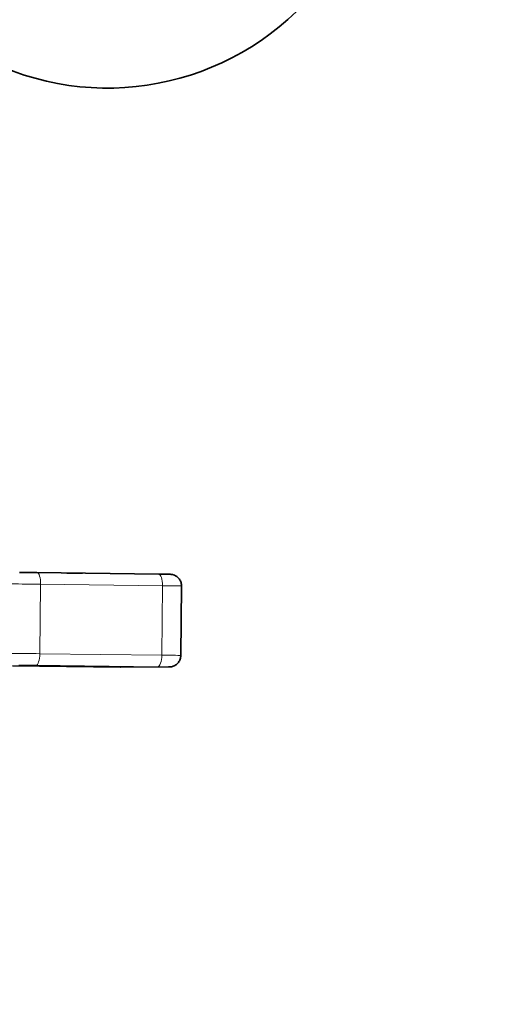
# Model space of a CAD drawing. Extents: x -142693 to 48124, y -57117 to 15617.
# Tile 17 of 24: x 38300 to 38341, y -41818 to -41733. Entities that reach past the tile are written whole.
import ezdxf
from ezdxf import colors
from ezdxf.entities.mleader import LeaderData, LeaderLine
from ezdxf.math import Vec2, Vec3

# ---------------------------------------------------------------- set-up
doc = ezdxf.new("R2010")
doc.units = 0
for name, color, linetype, lineweight in [('IS_opisy', 7, 'Continuous', 30), ('Visible (ISO)', 7, 'Continuous', 35), ('Visible Narrow (ISO)', 7, 'Continuous', 9)]:
    doc.layers.add(name, color=color, linetype=linetype, lineweight=lineweight)
doc.styles.add('Opisowy', font='arial.ttf')

# ---------------------------------------------------------------- blocks, each defined once
blk = doc.blocks.new('_None')

msp = doc.modelspace()

# ---------------------------------------------------------------- linework, layer by layer
at = {"layer": 'Visible (ISO)'}
for p, q in [((38301.406, -41780.436), (38311.93, -41780.563)), ((38304.011, -41780.467), (38305.338, -41780.479)), ((38313.905, -41781.589), (38313.841, -41787.589)), ((38299.301, -41788.475), (38308.643, -41788.588)), ((38308.656, -41788.588), (38312.778, -41788.579))]:
    msp.add_line(p, q, dxfattribs=at)
msp.add_arc((38307.503, -41715.163), 23.414, 244.71691, 115.28309, dxfattribs=at)
msp.add_ellipse((38308.654, -41787.588), major_axis=(0, -1), ratio=0.940982, start_param=6.271596, end_param=6.284854, dxfattribs=at)
for points, knots in [([(38299.924, -41780.421), (38300.05, -41780.422), (38300.195, -41780.423), (38300.498, -41780.426), (38300.659, -41780.428), (38300.979, -41780.431), (38301.143, -41780.433), (38301.334, -41780.435), (38301.37, -41780.435), (38301.406, -41780.436)], [0, 0, 0, 0, 0.0492063, 0.0492063, 0.0973713, 0.0973713, 0.1454322, 0.1454322, 0.1568784, 0.1568784, 0.1568784, 0.1568784]), ([(38311.93, -41780.563), (38312.084, -41780.565), (38312.23, -41780.566), (38312.483, -41780.57), (38312.593, -41780.572), (38312.771, -41780.575), (38312.838, -41780.576), (38312.897, -41780.577), (38312.908, -41780.578), (38312.928, -41780.578), (38312.936, -41780.579), (38312.956, -41780.58), (38312.967, -41780.58), (38312.99, -41780.582), (38312.998, -41780.583), (38313.018, -41780.585), (38313.03, -41780.586), (38313.058, -41780.59), (38313.074, -41780.593), (38313.123, -41780.602), (38313.155, -41780.61), (38313.253, -41780.638), (38313.318, -41780.665), (38313.469, -41780.746), (38313.552, -41780.809), (38313.697, -41780.959), (38313.76, -41781.048), (38313.852, -41781.24), (38313.883, -41781.344), (38313.903, -41781.496), (38313.906, -41781.543), (38313.905, -41781.589)], [0, 0, 0, 0, 0.0489469, 0.0489469, 0.0970906, 0.0970906, 0.1457346, 0.1457346, 0.1589879, 0.1589879, 0.1689292, 0.1689292, 0.1764714, 0.1764714, 0.1795949, 0.1795949, 0.1834931, 0.1834931, 0.188635, 0.188635, 0.1985055, 0.1985055, 0.2193261, 0.2193261, 0.2500067, 0.2500067, 0.2818597, 0.2818597, 0.3137238, 0.3137238, 0.3277521, 0.3277521, 0.3277521, 0.3277521]), ([(38313.841, -41787.589), (38313.84, -41787.697), (38313.821, -41787.806), (38313.75, -41788.009), (38313.698, -41788.104), (38313.569, -41788.273), (38313.49, -41788.347), (38313.314, -41788.466), (38313.215, -41788.512), (38313.064, -41788.555), (38313.012, -41788.565), (38312.952, -41788.572), (38312.94, -41788.574), (38312.921, -41788.575), (38312.913, -41788.576), (38312.896, -41788.577), (38312.888, -41788.577), (38312.874, -41788.578), (38312.868, -41788.578), (38312.854, -41788.579), (38312.847, -41788.579), (38312.82, -41788.579), (38312.802, -41788.579), (38312.778, -41788.579)], [0, 0, 0, 0, 0.0324315, 0.0324315, 0.0642766, 0.0642766, 0.0961424, 0.0961424, 0.1279994, 0.1279994, 0.1433691, 0.1433691, 0.14712, 0.14712, 0.1500122, 0.1500122, 0.1540711, 0.1540711, 0.1583791, 0.1583791, 0.1664172, 0.1664172, 0.1888666, 0.1888666, 0.1888666, 0.1888666])]:
    msp.add_open_spline(points, degree=3, knots=knots, dxfattribs=at)
at = {"layer": 'Visible Narrow (ISO)'}
for p, q in [((38311.929, -41780.563), (38301.406, -41780.436)), ((38306.836, -41780.497), (38307.454, -41780.509)), ((38301.672, -41787.435), (38301.736, -41781.436)), ((38312.26, -41781.563), (38301.736, -41781.436)), ((38312.196, -41787.562), (38312.26, -41781.563)), ((38301.672, -41787.435), (38312.196, -41787.562)), ((38301.319, -41788.435), (38311.844, -41788.562)), ((38308.643, -41788.588), (38312.765, -41788.579))]:
    msp.add_line(p, q, dxfattribs=at)
for centre, major_axis, ratio, start_param, end_param in [((38300.891, -41780.436), (-1.5, 0.016), 0.003876, 4.363344, 5.410541), ((38301.394, -41781.436), (0.012, 1), 0.341998, 4.716514, 6.28731), ((38305.814, -41780.488), (1.127, -0.012), 0.003876, 0.436353, 2.007149), ((38311.918, -41781.563), (0.012, 1), 0.341998, 4.716514, 6.283185), ((38300.881, -41781.436), (-2.5, 0.027), 0.003876, 4.363344, 5.410541), ((38311.405, -41781.563), (2.5, -0.027), 0.003876, 0, 1.221751), ((38300.817, -41787.435), (2.5, -0.027), 0.003876, 1.221751, 2.268949), ((38301.33, -41787.435), (-0.012, -1), 0.341998, 0.004125, 1.574921), ((38311.854, -41787.562), (-0.012, -1), 0.341998, 0.004125, 1.574921), ((38311.341, -41787.562), (2.5, -0.027), 0.003876, 0, 1.221751), ((38300.806, -41788.435), (1.5, -0.016), 0.003876, 1.221751, 2.268949), ((38311.331, -41788.562), (1.5, -0.016), 0.003876, 5.9865, 7.504936), ((38312.776, -41787.579), (0.002, -1), 0.956304, 6.269927, 6.283185)]:
    msp.add_ellipse(centre, major_axis=major_axis, ratio=ratio, start_param=start_param, end_param=end_param, dxfattribs=at)

# ---------------------------------------------------------------- leaders
at = {"layer": 'IS_opisy', "lineweight": 25}
ml = msp.add_multileader_mtext('Standard', dxfattribs=at)
ml.set_content('{\\fArial Narrow|b0|i0|c0|p34;P\\fArial Narrow|b0|i0|c238|p34;ion KS5 %%C110 PVC wyprowadzić ponad dach, min. 4m od drzwi i okien. Zakończyć wywiewką wentylacyjną %%C160 PVC.}', color=256, style='Opisowy')
ml.set_leader_properties()
ml.set_arrow_properties(name='NONE')
ml.build(insert=Vec2(0, 0))
ml.multileader.update_dxf_attribs({"dogleg_length": 0.1, "arrow_head_size": 9.04})
ctx = ml.context
ctx.base_point, ctx.char_height, ctx.arrow_head_size, ctx.landing_gap_size, ctx.plane_origin = Vec3(36898.22, -43296.974), 176.4, 9.04, 0.904, Vec3(44086.146, -43291.693)
notes = []
notes.append((ctx, [(1, (1, 1, 0), (39207.527, -43296.974), (-1, 0), 0.1, [(0, [(40340.341, -41116.86)], 0, [])])]))
ctx.mtext.insert, ctx.mtext.width, ctx.mtext.flow_direction = Vec3(36899.124, -43182.844), 2366.20606, 5
for ctx, leaders in notes:
    for number, flags, end, landing, length, lines in leaders:
        leader = LeaderData()
        leader.index, (leader.has_last_leader_line, leader.has_dogleg_vector, leader.attachment_direction) = number, flags
        leader.last_leader_point, leader.dogleg_vector, leader.dogleg_length = Vec3(end), Vec3(landing), length
        for number, points, colour, breaks in lines:
            line = LeaderLine()
            line.index, line.vertices, line.color, line.breaks = number, Vec3.list(points), colors.encode_raw_color(colour), breaks
            leader.lines.append(line)
        ctx.leaders.append(leader)

doc.saveas('drawing.dxf')
